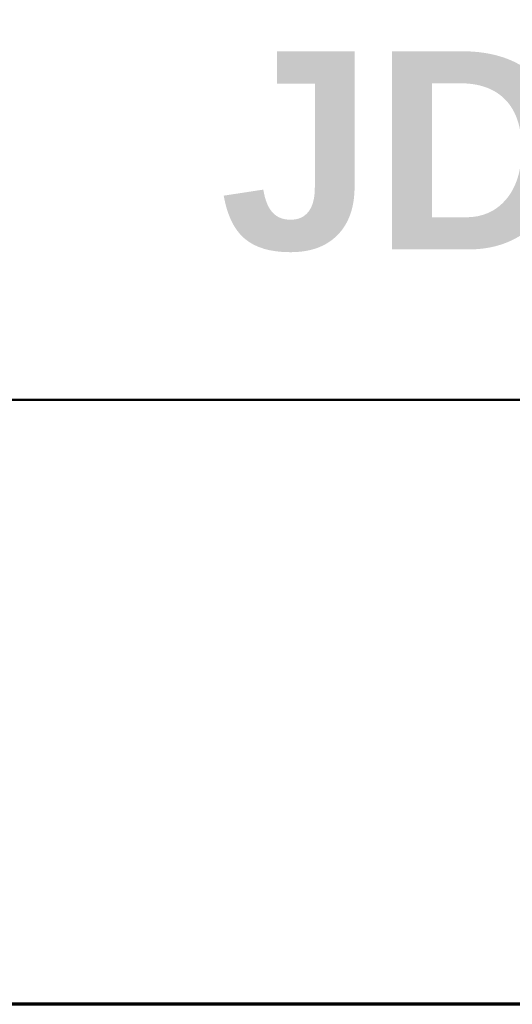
# Model space of a CAD drawing. Header units: inches. Extents: x 0.2 to 29.5, y 0.6 to 18.6.
# Tile 18 of 21: x 24.654 to 25.524, y 1.085 to 2.824. Entities that reach past the tile are written whole.
import ezdxf

# ---------------------------------------------------------------- set-up
doc = ezdxf.new("R2010")
doc.units = ezdxf.units.IN
doc.header["$LTSCALE"] = 1.75
doc.header["$MEASUREMENT"] = 0
doc.layers.add('Border (ANSI)', color=7, linetype='Continuous', lineweight=70)
doc.layers.add('Title (ANSI)', color=7, linetype='Continuous', lineweight=50)
doc.styles.add('Text Style107', font='arialbd.ttf')
doc.styles.add('Text Style117', font='arialbd.ttf')
doc.styles.add('Text Style47', font='ARIALN.TTF')
doc.styles.add('Text Style50', font='arial.ttf')
doc.styles.add('Text Style55', font='arial.ttf')
doc.styles.add('Text Style59', font='arial.ttf')

# ---------------------------------------------------------------- blocks, each defined once
blk = doc.blocks.new('Borders Default Border')
at = {"layer": 'Border (ANSI)', "flags": 128}
blk.add_lwpolyline([(0.38, 0.62), (0.38, 10.38), (16.62, 10.38), (16.62, 0.62), (0.38, 0.62)], dxfattribs=at)
blk = doc.blocks.new('Title Blocks ICD TITLE BLOCK MM CUSTOMER')
at = {"layer": 'Title (ANSI)'}
for p, q in [((7.26633, 7.80222), (11.26137, 7.80222)), ((11.26137, 7.19206), (3.26137, 7.19206))]:
    blk.add_line(p, q, dxfattribs=at)
for tag, p, height, style in [('<TITLE_1>_001', (3.60631, 8.34556), 0.09, 'Text Style50'), ('DESIGNER_001', (8.76943, 8.32936), 0.09, 'Text Style50'), ('<DRAWN_DATE>_001', (10.54861, 8.32936), 0.09, 'Text Style50'), ('<PART_NUMBER>_001', (8.93106, 7.9539), 0.2, 'Text Style117'), ('Sheet_Size_001', (7.36326, 7.90552), 0.13, 'Text Style55'), ('<REVISION_NUMBER>_001', (10.76681, 7.85395), 0.18, 'Text Style107'), ('Sheet_Number_001', (10.80424, 7.26173), 0.08, 'Text Style59'), ('Number_of_sheets_001', (11.10114, 7.26173), 0.08, 'Text Style59'), ('COPYRIGHT_YEAR_001', (4.62488, 7.27111), 0.07, 'Text Style47'), ('<SCALE>_001', (9.82118, 7.2503), 0.08, 'Text Style59')]:
    blk.add_attdef(tag, p, '', height=height, dxfattribs=dict(at, style=style))

msp = doc.modelspace()

# ---------------------------------------------------------------- block references
at = {"xscale": 1.75, "yscale": 1.75, "zscale": 1.75}
msp.add_blockref('Borders Default Border', (0, 0), dxfattribs=at)
ref = msp.add_blockref('Title Blocks ICD TITLE BLOCK MM CUSTOMER', (9.3776, -11.5011), dxfattribs=dict(xscale=1.75, yscale=1.75, zscale=1.75))
ref.add_attrib('<PART_NUMBER>_001', 'JDC4_', (25.00695, 2.41823), dxfattribs={"layer": 'Title (ANSI)', "height": 0.35, "style": 'Text Style117'})

doc.saveas('drawing.dxf')
